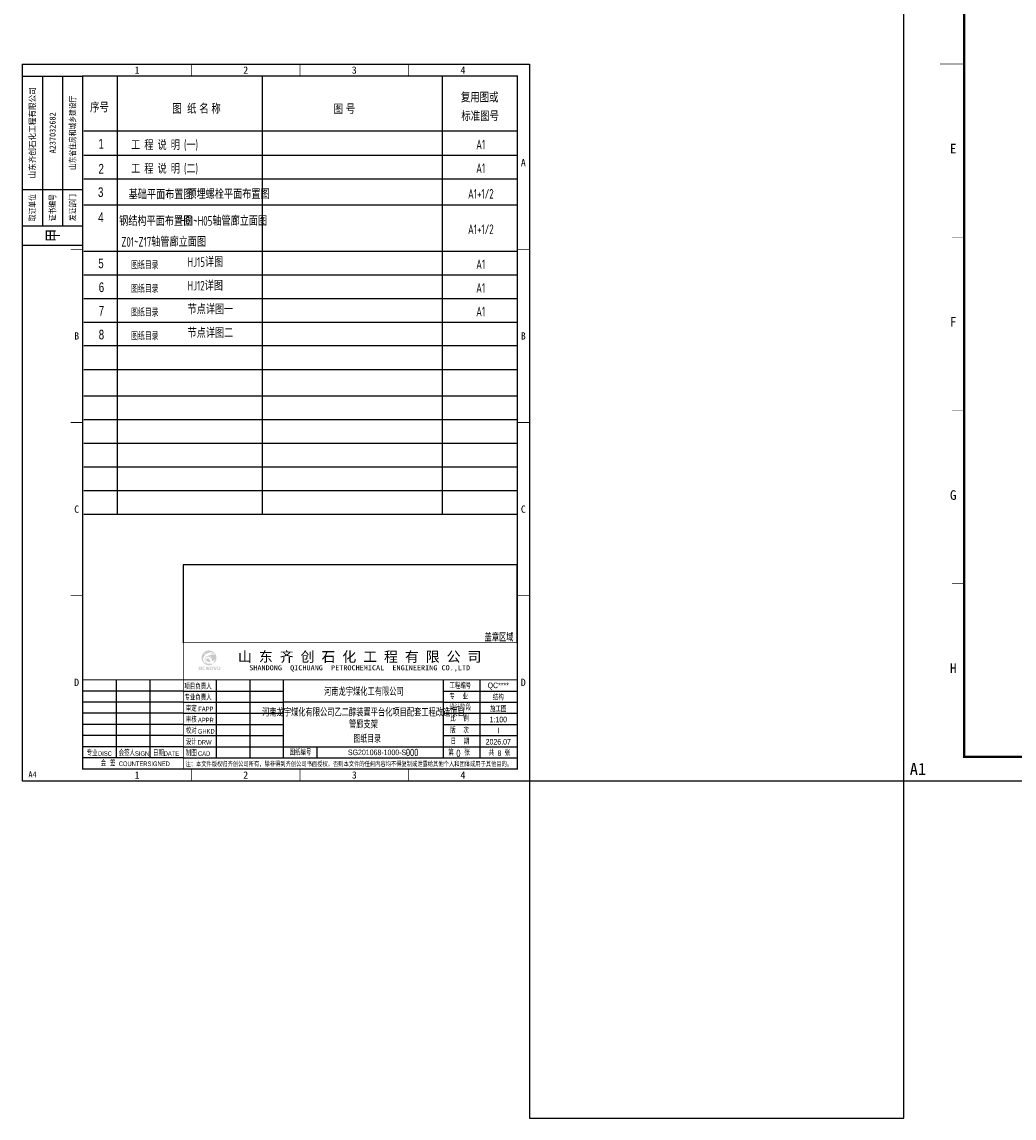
# Model space of a CAD drawing. Extents: x -294221 to 474257, y -25219 to 114942.
# Tile 1 of 70: x -294221 to -253127, y -25219 to 20186. Entities that reach past the tile are written whole.
import ezdxf
from ezdxf.enums import TextEntityAlignment as Align

# ---------------------------------------------------------------- set-up
doc = ezdxf.new("R2010")
doc.units = 0
doc.header["$LTSCALE"] = 1000
for name, color, linetype in [('1-ZHMH-图名', 7, 'Continuous'), ('AXIS_TEXT', 7, 'Continuous'), ('BORDER', 7, 'Continuous'), ('NJPEC-图框层', 7, 'Continuous'), ('PUB_TEXT', 7, 'Continuous'), ('PUB_TITLE', 4, 'Continuous'), ('text', 7, 'Continuous'), ('梁', 4, 'Continuous')]:
    doc.layers.add(name, color=color, linetype=linetype)
doc.styles.add('QC_宋体', font='txt')
doc.styles.add('QY', font='qy_eng.shx', dxfattribs={"width": 0.75, "bigfont": 'qy_chn.shx'})
doc.styles.add('TSSD_Norm', font='tssdeng.shx', dxfattribs={"bigfont": 'hztxt.shx'})
doc.styles.add('宋体', font='txt')

# ---------------------------------------------------------------- blocks, each defined once
blk = doc.blocks.new('FH19.资质证书')
for p, q in [((-25, 0), (0, 0)), ((-16.67, 0), (-16.67, -62)), ((-8.33, 0), (-8.33, -62)), ((-25, -47), (0, -47)), ((-25, -62), (0, -62)), ((-25, -70), (0, -70))]:
    blk.add_line(p, q)
for p in [(-16.67, -62), (-8.33, -62)]:
    blk.add_point(p)
at = {"style": '宋体', "width": 0.8}
for s, height, p in [('取证单位', 2.5, (-20.83, -54.5)), ('证书编号', 2.5, (-12.5, -54.5)), ('发证部门', 2.5, (-4.17, -54.5)), ('甲', 5, (-12.5, -66))]:
    blk.add_text(s, height=height, rotation=90, dxfattribs=at).set_placement(p, align=Align.MIDDLE_CENTER)
at = {"style": '宋体'}
for tag, width, p in [('公司名称', 0.9, (-20.83, -23.5)), ('发证部门', 0.8, (-4.17, -23.5))]:
    blk.add_attdef(tag, text='', height=2.5, rotation=90, dxfattribs=dict(at, width=width)).set_placement(p, align=Align.MIDDLE_CENTER)
blk.add_attdef('证书编号', text='', height=2.5, rotation=90, dxfattribs=at).set_placement((-12.5, -23.5), align=Align.MIDDLE_CENTER)
blk = doc.blocks.new('QC201-A4-竖')
for points, const_width in [([(0, 0), (210, 0), (210, 297), (0, 297)], 0.35), ([(25, 5), (205, 5), (205, 292), (25, 292)], 0.5)]:
    blk.add_lwpolyline(points, close=True, dxfattribs=dict(const_width=const_width))
for points, const_width in [([(70, 297), (70, 292)], 0.2), ([(115, 292), (115, 297)], 0.35), ([(160, 297), (160, 292)], 0.2), ([(20, 220.25), (25, 220.25)], 0.2), ([(205, 220.25), (210, 220.25)], 0.2), ([(25, 148.5), (20, 148.5)], 0.35), ([(20, 148.5), (25, 148.5)], 0.2), ([(25, 148.5), (20, 148.5)], 0.2), ([(25, 148.5), (20, 148.5)], 0.2), ([(25, 148.5), (20, 148.5)], 0.2), ([(25, 148.5), (20, 148.5)], 0.2), ([(25, 148.5), (20, 148.5)], 0.2), ([(25, 148.5), (20, 148.5)], 0.2), ([(205, 148.5), (210, 148.5)], 0.35), ([(210, 148.5), (205, 148.5)], 0.2), ([(205, 148.5), (210, 148.5)], 0.2), ([(205, 148.5), (210, 148.5)], 0.2), ([(205, 148.5), (210, 148.5)], 0.2), ([(205, 148.5), (210, 148.5)], 0.2), ([(205, 148.5), (210, 148.5)], 0.2), ([(205, 148.5), (210, 148.5)], 0.2), ([(25, 76.75), (20, 76.75)], 0.2), ([(205, 76.75), (210, 76.75)], 0.2), ([(70, 0), (70, 5)], 0.2), ([(115, 5), (115, 0)], 0.35), ([(160, 0), (160, 5)], 0.2)]:
    blk.add_lwpolyline(points, dxfattribs=dict(const_width=const_width))
blk.add_blockref('FH19.资质证书', (25, 292)).add_auto_attribs({'公司名称': '山东齐创石化工程有限公司', '证书编号': 'A237032682', '发证部门': '山东省住房和城乡建设厅'})
at = {"style": 'QC_宋体'}
for s, p in [('1', (47.5, 294.5)), ('2', (92.5, 294.5)), ('3', (137.5, 294.5)), ('4', (182.5, 294.5)), ('A', (207.5, 256.125)), ('B', (22.5, 184.375)), ('B', (207.5, 184.375)), ('C', (22.5, 112.625)), ('C', (207.5, 112.625)), ('D', (22.5, 40.875)), ('D', (207.5, 40.875)), ('1', (47.5, 2.5)), ('2', (92.5, 2.5)), ('3', (137.5, 2.5)), ('4', (182.5, 2.5))]:
    blk.add_text(s, height=3, dxfattribs=at).set_placement(p, align=Align.MIDDLE_CENTER)
at = {"layer": 'Defpoints', "color": 6, "style": 'QC_宋体'}
blk.add_text('A4', height=2.5, dxfattribs=at).set_placement((2.5, 1.5))
blk = doc.blocks.new('会签栏')
at = {"layer": 'NJPEC-图框层'}
for p, q in [((631055, 1257550), (631055, 1261750)), ((632855, 1261750), (632855, 1257550)), ((634655, 1261150), (629255, 1261150)), ((634655, 1260550), (629255, 1260550)), ((634655, 1259950), (629255, 1259950)), ((634655, 1259350), (629255, 1259350)), ((634655, 1258750), (629255, 1258750)), ((634655, 1258150), (629255, 1258150)), ((634655, 1257550), (629255, 1257550))]:
    blk.add_line(p, q, dxfattribs=at)
at = {"style": 'QY', "width": 0.75}
for s, height, p in [('专业', 300, (629746, 1257656)), ('DISC', 250, (630440, 1257656)), ('会签人', 300, (631616, 1257656)), ('SIGN', 250, (632440, 1257656)), ('日期', 300, (633326, 1257656)), ('DATE', 250, (634020, 1257656)), ('会  签', 300, (630606, 1257103)), ('COUNTERSIGNED', 250, (632558, 1257103))]:
    blk.add_text(s, height=height, dxfattribs=at).set_placement(p, align=Align.CENTER)
blk = doc.blocks.new('签字栏')
at = {"layer": 'AXIS_TEXT', "color": 0}
for p, q in [((646531, 1250392), (646531, 1254592)), ((648331, 1250392), (648331, 1254592)), ((650131, 1250392), (650131, 1254592)), ((644731, 1253992), (650131, 1253992)), ((644731, 1253392), (650131, 1253392)), ((644731, 1252792), (650131, 1252792)), ((644731, 1252192), (650131, 1252192)), ((644731, 1251592), (650131, 1251592)), ((644731, 1250992), (650131, 1250992))]:
    blk.add_line(p, q, dxfattribs=at)
at = {"style": 'QY', "width": 0.75}
for s, height, p in [('审定', 300, (645165, 1252898)), ('FAPP', 250, (645950, 1252898)), ('审核', 300, (645165, 1252298)), ('APPR', 250, (645950, 1252298)), ('校对', 300, (645165, 1251698)), ('GHKD', 250, (645975, 1251698)), ('设计', 300, (645165, 1251098)), ('DRW', 250, (645884, 1251098)), ('制图', 300, (645165, 1250498)), ('CAD', 250, (645859, 1250498))]:
    blk.add_text(s, height=height, dxfattribs=at).set_placement(p, align=Align.CENTER)
at = {"layer": 'NJPEC-图框层', "style": 'QY', "width": 0.75}
for s, p in [('项目负责人', (644801, 1254086)), ('专业负责人', (644801, 1253491))]:
    blk.add_text(s, height=300, dxfattribs=at).set_placement(p)
blk = doc.blocks.new('信息栏')
at = {"layer": 'NJPEC-图框层'}
for p, q in [((660731, 1250392), (660731, 1254592)), ((658731, 1253992), (662731, 1253992)), ((658731, 1253392), (662731, 1253392)), ((658731, 1252792), (662731, 1252792)), ((658731, 1252192), (662731, 1252192)), ((658731, 1251592), (662731, 1251592)), ((651931, 1250992), (651931, 1250392))]:
    blk.add_line(p, q, dxfattribs=at)
blk.add_lwpolyline([(658731, 1254592), (658731, 1250392)], dxfattribs=at)
at = {"style": 'QY', "width": 0.75}
for s, p in [('施工图', (661707, 1253057)), ('Ⅰ', (661707, 1251857))]:
    blk.add_text(s, height=300, dxfattribs=at).set_placement(p, align=Align.MIDDLE)
at = {"layer": 'NJPEC-图框层', "style": 'QY', "width": 0.8}
for s, p in [('第     张', (659592, 1250520)), ('共     张', (661763, 1250507))]:
    blk.add_text(s, height=300, dxfattribs=at).set_placement(p, align=Align.CENTER)
at = {"layer": 'NJPEC-图框层', "char_height": 300, "width": 1800, "attachment_point": 4, "style": 'QY'}
for s, insert in [('工程编号', (659072, 1254266)), ('专    业', (659072, 1253692)), ('设计阶段', (659072, 1253092)), ('比    例', (659116, 1252502)), ('版    次', (659116, 1251865)), ('日    期', (659139, 1251265)), ('图纸编号', (650461, 1250678))]:
    blk.add_mtext(s, dxfattribs=dict(at, insert=insert))
blk = doc.blocks.new('修改栏')
at = {"const_width": 40}
blk.add_lwpolyline([(644731, 1256092), (662731, 1256092)], dxfattribs=at)
at = {"layer": '梁', "color": 6}
blk.add_lwpolyline([(662731, 1256092), (662731, 1260292), (644731, 1260292), (644731, 1256092)], dxfattribs=at)
at = {"color": 6, "style": 'QY', "width": 0.75}
blk.add_text('盖章区域', height=400, dxfattribs=at).set_placement((661746, 1256422), align=Align.MIDDLE)
blk = doc.blocks.new('图框')
at = {"layer": 'NJPEC-图框层'}
h = blk.add_hatch(color=152, dxfattribs=at)
h.dxf.hatch_style = 1
edge = h.paths.add_edge_path()
edge.add_spline(control_points=[(713336, 1255456), (713332, 1255457), (713322, 1255460), (713304, 1255466), (713282, 1255476), (713257, 1255490), (713232, 1255508), (713207, 1255532), (713184, 1255559), (713166, 1255594), (713154, 1255626), (713147, 1255662), (713143, 1255697), (713145, 1255736), (713150, 1255769), (713160, 1255800), (713174, 1255832), (713191, 1255861), (713210, 1255884), (713229, 1255905), (713247, 1255922), (713266, 1255937), (713283, 1255949), (713294, 1255955), (713299, 1255958)], knot_values=[0, 0, 0, 0, 0.148671, 0.387041, 0.707288, 1.057418, 1.457549, 1.851858, 2.336567, 2.813419, 3.292614, 3.615986, 4.181811, 4.637275, 5.049596, 5.448979, 5.857795, 6.346394, 6.708376, 6.985242, 7.378215, 7.656509, 7.899427, 8.128498, 8.128498, 8.128498, 8.128498], degree=3, periodic=0)
edge.add_spline(control_points=[(713299, 1255958), (713293, 1255959), (713281, 1255959), (713263, 1255961), (713244, 1255965), (713225, 1255971), (713207, 1255979), (713193, 1255990), (713183, 1256002), (713178, 1256011), (713177, 1256017), (713176, 1256019)], knot_values=[0, 0, 0, 0, 0.232304, 0.445127, 0.671111, 0.962412, 1.17351, 1.431428, 1.618611, 1.749517, 1.829891, 1.829891, 1.829891, 1.829891], degree=3, periodic=0)
edge.add_spline(control_points=[(713176, 1256019), (713183, 1256015), (713195, 1256007), (713217, 1256001), (713241, 1255997), (713272, 1255995), (713315, 1256001), (713367, 1256015), (713428, 1256041), (713488, 1256068), (713540, 1256087), (713577, 1256095), (713602, 1256095), (713622, 1256089), (713633, 1256078), (713639, 1256064), (713637, 1256046), (713625, 1256031), (713606, 1256023), (713589, 1256018), (713575, 1256015), (713567, 1256015), (713563, 1256019), (713567, 1256028), (713573, 1256035), (713579, 1256044), (713583, 1256051), (713584, 1256055), (713583, 1256059), (713580, 1256061), (713574, 1256062), (713566, 1256061), (713558, 1256055), (713550, 1256046), (713544, 1256036), (713543, 1256025), (713544, 1256015), (713549, 1256008), (713556, 1256003), (713566, 1256000), (713581, 1256001), (713605, 1256002), (713635, 1256009), (713668, 1256018), (713702, 1256029), (713729, 1256041), (713745, 1256050), (713751, 1256053)], knot_values=[0, 0, 0, 0, 0.275863, 0.558778, 0.843428, 1.198015, 1.696558, 2.455123, 3.231292, 4.17664, 4.919709, 5.289347, 5.587055, 5.850753, 6.047231, 6.180953, 6.411265, 6.664844, 6.892465, 7.165311, 7.332684, 7.410273, 7.446364, 7.52878, 7.703034, 7.844682, 7.924434, 7.97668, 8.011937, 8.061747, 8.130588, 8.215883, 8.354394, 8.478782, 8.682102, 8.787985, 8.896275, 9.024688, 9.114193, 9.219361, 9.384327, 9.698484, 10.112351, 10.554749, 10.970697, 11.441848, 11.671505, 11.671505, 11.671505, 11.671505], degree=3, periodic=0)
edge.add_arc((713460, 1255779), 400, 43.38004, 180)
edge.add_arc((713460, 1255779), 400, 180, 300.00543)
edge.add_spline(control_points=[(713660, 1255432), (713657, 1255433), (713648, 1255437), (713630, 1255447), (713612, 1255461), (713600, 1255472), (713596, 1255475)], knot_values=[0, 0, 0, 0, 0.117121, 0.378696, 0.769839, 0.969146, 0.969146, 0.969146, 0.969146], degree=3, periodic=0)
edge.add_spline(control_points=[(713596, 1255475), (713588, 1255473), (713568, 1255467), (713533, 1255462), (713493, 1255458), (713452, 1255458), (713414, 1255460), (713378, 1255467), (713347, 1255482), (713314, 1255505), (713289, 1255534), (713269, 1255566), (713261, 1255593), (713257, 1255613), (713255, 1255629), (713255, 1255647), (713256, 1255666), (713260, 1255686), (713265, 1255708), (713274, 1255731), (713285, 1255750), (713297, 1255771), (713315, 1255790), (713338, 1255807), (713361, 1255822), (713384, 1255831), (713407, 1255837), (713426, 1255838), (713452, 1255835), (713487, 1255824), (713528, 1255793), (713570, 1255744), (713608, 1255675), (713630, 1255622), (713641, 1255594)], knot_values=[0, 0, 0, 0, 0.331124, 0.779939, 1.317706, 1.847046, 2.306295, 2.729392, 3.217777, 3.614671, 4.196887, 4.663931, 5.019811, 5.218518, 5.436862, 5.643188, 5.867538, 6.15981, 6.408866, 6.730664, 7.070674, 7.222231, 7.625898, 8.046238, 8.283822, 8.656954, 8.971884, 9.154486, 9.394825, 9.945136, 10.489736, 11.29841, 12.343812, 13.448432, 13.448432, 13.448432, 13.448432], degree=3, periodic=0)
edge.add_spline(control_points=[(713641, 1255594), (713649, 1255598), (713667, 1255606), (713697, 1255620), (713728, 1255642), (713755, 1255669), (713776, 1255697), (713789, 1255722), (713795, 1255738), (713797, 1255745)], knot_values=[0, 0, 0, 0, 0.353268, 0.727498, 1.240071, 1.77028, 2.15534, 2.544899, 2.812928, 2.812928, 2.812928, 2.812928], degree=3, periodic=0)
edge.add_spline(control_points=[(713797, 1255745), (713797, 1255742), (713796, 1255734), (713795, 1255718), (713790, 1255697), (713785, 1255667), (713772, 1255628), (713751, 1255585), (713726, 1255549), (713706, 1255526), (713695, 1255517), (713691, 1255514)], knot_values=[0, 0, 0, 0, 0.12049, 0.296651, 0.587458, 0.932367, 1.426389, 2.128798, 2.724602, 3.085973, 3.260756, 3.260756, 3.260756, 3.260756], degree=3, periodic=0)
edge.add_spline(control_points=[(713691, 1255514), (713698, 1255506), (713709, 1255494), (713722, 1255484), (713726, 1255480)], knot_values=[0, 0, 0, 0, 0.375868, 0.607847, 0.607847, 0.607847, 0.607847], degree=3, periodic=0)
edge.add_arc((713460, 1255779), 400, 311.72988, 360)
edge.add_arc((713460, 1255779), 400, 0, 38.19985)
edge.add_spline(control_points=[(713774, 1256026), (713773, 1256025), (713770, 1256022), (713762, 1256018), (713747, 1256012), (713722, 1256002), (713688, 1255992), (713650, 1255983), (713616, 1255977), (713590, 1255975), (713572, 1255974), (713562, 1255972), (713556, 1255969), (713556, 1255966), (713557, 1255965), (713561, 1255963), (713568, 1255961), (713581, 1255960), (713595, 1255959), (713610, 1255960), (713632, 1255964), (713670, 1255972), (713716, 1255985), (713749, 1255994), (713764, 1255999)], knot_values=[0, 0, 0, 0, 0.053208, 0.159125, 0.349072, 0.652832, 1.174017, 1.666617, 2.136561, 2.433582, 2.656379, 2.800822, 2.851753, 2.865207, 2.882987, 2.929462, 3.028596, 3.159224, 3.414495, 3.526937, 3.733164, 4.268442, 4.947966, 5.549375, 5.549375, 5.549375, 5.549375], degree=3, periodic=0)
edge.add_spline(control_points=[(713764, 1255999), (713765, 1255998), (713768, 1255996), (713772, 1255991), (713772, 1255982), (713767, 1255969), (713757, 1255957), (713742, 1255945), (713723, 1255936), (713701, 1255930), (713685, 1255929), (713679, 1255928)], knot_values=[0, 0, 0, 0, 0.043264, 0.120508, 0.21598, 0.374603, 0.612363, 0.813698, 1.083588, 1.406129, 1.661303, 1.661303, 1.661303, 1.661303], degree=3, periodic=0)
edge.add_spline(control_points=[(713679, 1255928), (713681, 1255929), (713686, 1255932), (713694, 1255938), (713700, 1255943), (713701, 1255950), (713696, 1255950), (713691, 1255951), (713680, 1255951), (713654, 1255949), (713606, 1255945), (713551, 1255935), (713489, 1255918), (713432, 1255900), (713379, 1255876), (713342, 1255851), (713315, 1255830), (713292, 1255807), (713274, 1255783), (713260, 1255759), (713246, 1255729), (713237, 1255699), (713232, 1255665), (713231, 1255634), (713234, 1255602), (713241, 1255572), (713252, 1255544), (713268, 1255517), (713285, 1255497), (713303, 1255479), (713320, 1255466), (713331, 1255459), (713336, 1255456)], knot_values=[0, 0, 0, 0, 0.09476, 0.229885, 0.358769, 0.396739, 0.451667, 0.505398, 0.588924, 0.863894, 1.484135, 2.413352, 2.950627, 3.881745, 4.660795, 5.110916, 5.572524, 5.949122, 6.311877, 6.700681, 6.999839, 7.543065, 7.853918, 8.298535, 8.706756, 9.035561, 9.474198, 9.820452, 10.196203, 10.461837, 10.788817, 10.975614, 10.975614, 10.975614, 10.975614], degree=3, periodic=0)
edge = h.paths.add_edge_path(flags=16)
edge.add_spline(control_points=[(713410, 1255855), (713416, 1255856), (713427, 1255860), (713447, 1255865), (713471, 1255867), (713498, 1255865), (713529, 1255855), (713556, 1255834), (713578, 1255811), (713595, 1255782), (713609, 1255755), (713620, 1255721), (713628, 1255693), (713632, 1255669), (713634, 1255657), (713634, 1255654)], knot_values=[0, 0, 0, 0, 0.217098, 0.45546, 0.756361, 1.1177, 1.466416, 1.954125, 2.35846, 2.68133, 3.205739, 3.497502, 3.998988, 4.304628, 4.430393, 4.430393, 4.430393, 4.430393], degree=3, periodic=0)
edge.add_spline(control_points=[(713634, 1255654), (713632, 1255660), (713626, 1255674), (713616, 1255698), (713601, 1255726), (713586, 1255754), (713570, 1255777), (713552, 1255799), (713533, 1255817), (713511, 1255834), (713495, 1255843), (713475, 1255851), (713456, 1255857), (713437, 1255857), (713422, 1255857), (713414, 1255855), (713410, 1255855)], knot_values=[0, 0, 0, 0, 0.247715, 0.568965, 0.966639, 1.450508, 1.740372, 2.022658, 2.534465, 2.710049, 3.044629, 3.231754, 3.52439, 3.788101, 3.944147, 4.080651, 4.080651, 4.080651, 4.080651], degree=3, periodic=0)
edge = h.paths.add_edge_path(flags=17)
edge.add_spline(control_points=[(713541, 1255563), (713526, 1255560), (713494, 1255555), (713444, 1255555), (713395, 1255565), (713353, 1255585), (713329, 1255615), (713316, 1255649), (713314, 1255676), (713319, 1255703), (713329, 1255724), (713347, 1255742), (713365, 1255752), (713382, 1255754), (713400, 1255754), (713426, 1255746), (713462, 1255720), (713495, 1255674), (713519, 1255625), (713532, 1255588), (713539, 1255569), (713541, 1255563)], knot_values=[0, 0, 0, 0, 0.561484, 1.214764, 1.885581, 2.393631, 2.959197, 3.259694, 3.74698, 3.952014, 4.302998, 4.593853, 4.881604, 5.06523, 5.221101, 5.542541, 6.061676, 6.875848, 7.612345, 8.105693, 8.357623, 8.357623, 8.357623, 8.357623], degree=3, periodic=0)
h = blk.add_hatch(color=7, dxfattribs=at)
h.dxf.hatch_style = 1
h.paths.add_polyline_path([(713076, 1255274, 0.414214), (713049, 1255302), (712935, 1255302, 0.414214), (712908, 1255274), (712908, 1255157, 0.414214), (712935, 1255129), (713049, 1255129, 0.259363), (713072, 1255142), (713092, 1255129), (713092, 1255158), (713076, 1255168)])
h.paths.add_polyline_path([(713027, 1255200), (712996, 1255220), (712996, 1255191), (713027, 1255171), (713027, 1255154), (712958, 1255154), (712958, 1255276), (713027, 1255276)], flags=16)
h.paths.add_polyline_path([(713164, 1255276), (713260, 1255276), (713260, 1255302), (713141, 1255302, 0.414214), (713114, 1255274), (713114, 1255157, 0.414214), (713141, 1255129), (713261, 1255129), (713261, 1255154), (713164, 1255154)])
h.paths.add_polyline_path([(713341, 1255280), (713376, 1255129), (713470, 1255129), (713470, 1255302), (713420, 1255302), (713420, 1255148), (713385, 1255302), (713291, 1255302), (713291, 1255129), (713341, 1255129)])
h.paths.add_polyline_path([(713665, 1255274, 0.414214), (713638, 1255302), (713524, 1255302, 0.414214), (713497, 1255274), (713497, 1255157, 0.414214), (713524, 1255129), (713638, 1255129, 0.414214), (713665, 1255157)])
h.paths.add_polyline_path([(713548, 1255276), (713615, 1255276), (713615, 1255154), (713548, 1255154)], flags=16)
h.paths.add_polyline_path([(713741, 1255302), (713687, 1255302), (713743, 1255129), (713827, 1255129), (713883, 1255302), (713829, 1255302), (713785, 1255155)])
h.paths.add_polyline_path([(714072, 1255274, 0.414214), (714045, 1255302), (713932, 1255302, 0.414214), (713905, 1255274), (713905, 1255157, 0.414214), (713932, 1255129), (714045, 1255129, 0.414214), (714072, 1255157)])
h.paths.add_polyline_path([(713955, 1255277), (714023, 1255277), (714023, 1255154), (713955, 1255154)], flags=16)
at = {"layer": 'NJPEC-图框层', "color": 0}
for p, q in [((726071, 1253392), (717472, 1253392)), ((717472, 1250992), (730072, 1250992))]:
    blk.add_line(p, q, dxfattribs=at)
at = {"layer": 'NJPEC-图框层', "const_width": 40}
for points in [[(712072, 1256592), (712072, 1249792)], [(730072, 1256592), (730072, 1249792)], [(730072, 1249792), (706672, 1249792), (706672, 1254592), (712072, 1254592)], [(712072, 1254592), (730072, 1254592)]]:
    blk.add_lwpolyline(points, dxfattribs=at)
at = {"layer": 'NJPEC-图框层'}
blk.add_lwpolyline([(712072, 1250392), (730072, 1250392)], dxfattribs=at)
for name, p in [('修改栏', (67341, 500)), ('会签栏', (77417, -7158)), ('签字栏', (67341, 0)), ('信息栏', (67341, 0))]:
    blk.add_blockref(name, p, dxfattribs=at)
at = {"layer": 'NJPEC-图框层', "style": '宋体'}
blk.add_text('山 东 齐 创 石 化 工 程 有 限 公 司', height=550, dxfattribs=at).set_placement((721580, 1255401), align=Align.BOTTOM_CENTER)
at = {"layer": 'NJPEC-图框层', "style": '宋体', "width": 1.2}
blk.add_text('SHANDONG  QICHUANG  PETROCHEMICAL  ENGINEERING CO.,LTD', height=270, dxfattribs=at).set_placement((721580, 1255027), align=Align.BOTTOM_CENTER)
at = {"layer": 'NJPEC-图框层', "style": 'QY', "width": 0.75}
for s, p in [('河南龙宇煤化工有限公司', (721807, 1253990)), ('河南龙宇煤化有限公司乙二醇装置平台化项目配套工程改造项目', (721783, 1252877)), ('管廊支架', (721783, 1252232))]:
    blk.add_text(s, height=400, dxfattribs=at).set_placement(p, align=Align.MIDDLE)
at = {"layer": 'NJPEC-图框层', "color": 6, "style": 'QY', "width": 0.75}
for s, p in [('QC****', (729048, 1254257)), ('结构', (729048, 1253690)), ('1:100', (729048, 1252457)), ('2026.07', (729048, 1251257)), ('SG201068-1000-S-', (722578, 1250686)), ('8', (729111, 1250647))]:
    blk.add_text(s, height=300, dxfattribs=at).set_placement(p, align=Align.MIDDLE)
at = {"layer": 'NJPEC-图框层', "style": '宋体', "width": 0.78}
blk.add_text('注：本文件版权归齐创公司所有，除非得到齐创公司书面授权，否则本文件的任何内容均不得复制或泄露给其他个人和团体或用于其他目的。', height=260, dxfattribs=at).set_placement((712192, 1249939))
blk = doc.blocks.new('A1E图框')
for points, const_width in [([(0, 0), (841, 0), (841, 594), (0, 594)], 0.5), ([(25, 10), (831, 10), (831, 584), (25, 584)], 1)]:
    blk.add_lwpolyline(points, close=True, dxfattribs=dict(const_width=const_width))
for points, const_width in [([(25, 297), (25, 307)], 0.2), ([(15, 297), (25, 297)], 0.35), ([(25, 225.25), (20, 225.25)], 0.2), ([(25, 153.5), (20, 153.5)], 0.2), ([(25, 81.75), (20, 81.75)], 0.2)]:
    blk.add_lwpolyline(points, dxfattribs=dict(const_width=const_width))
at = {"style": 'QC_宋体'}
for s, p in [('E', (20.5, 261.96)), ('F', (20.5, 190.21)), ('G', (20.5, 118.46)), ('H', (20.5, 46.71))]:
    blk.add_text(s, height=4, dxfattribs=at).set_placement(p, align=Align.MIDDLE_CENTER)
at = {"layer": 'Defpoints', "color": 6, "style": 'QC_宋体'}
blk.add_text('A1', height=5, dxfattribs=at).set_placement((2.5, 2.5))

msp = doc.modelspace()

# ---------------------------------------------------------------- linework, layer by layer
for p, q in [((-284275.425, 17942.009), (-284275.425, -208.73)), ((-276821.57, 17942.009), (-276821.57, -208.73)), ((-291661.72, 15681.41), (-273703.153, 15681.41)), ((-291661.72, 15681.41), (-273703.153, 15681.41)), ((-291661.72, 14664.158), (-273703.153, 14664.158)), ((-291661.72, 13684.158), (-273703.153, 13684.158)), ((-291661.72, 12615.706), (-273703.153, 12615.706)), ((-291661.72, 10686.174), (-273703.153, 10686.174)), ((-291661.72, 9706.174), (-273703.153, 9706.174)), ((-291661.72, 8726.174), (-273703.153, 8726.174)), ((-291661.72, 7746.174), (-273703.153, 7746.174)), ((-291661.72, 6789.128), (-273703.153, 6789.128)), ((-291661.72, 5786.174), (-273703.153, 5786.174)), ((-291661.72, 4691.27), (-273703.153, 4691.27)), ((-291661.72, 3711.27), (-273703.153, 3711.27)), ((-291661.72, 2731.27), (-273703.153, 2731.27)), ((-291661.72, 1751.27), (-273703.153, 1751.27)), ((-291661.72, 771.27), (-273703.153, 771.27)), ((-291661.72, -208.73), (-273703.153, -208.73))]:
    msp.add_line(p, q)
at = {"layer": '1-ZHMH-图名'}
msp.add_lwpolyline([(-257698.734, -11257.991), (-273203.153, -11257.991), (-273203.153, -25219.364), (-257698.734, -25219.364)], close=True, dxfattribs=at)
at = {"layer": 'BORDER'}
msp.add_lwpolyline([(-257698.734, -11257.991), (-257698.734, 48142.009), (-173598.734, 48142.009), (-173598.734, -11257.991)], close=True, dxfattribs=at)
at = {"layer": 'BORDER', "const_width": 50}
msp.add_lwpolyline([(-255198.734, -10257.991), (-255198.734, 47142.009), (-174598.734, 47142.009), (-174598.734, -10257.991)], close=True, dxfattribs=at)
at = {"layer": 'PUB_TEXT'}
msp.add_line((-290270.151, 17942.009), (-290270.151, -208.73), dxfattribs=at)
msp.add_line((-290270.151, 17942.009), (-290270.151, -208.73), dxfattribs=at)
at = {"layer": 'PUB_TITLE'}
msp.add_lwpolyline([(-294203.153, -11257.991), (-294203.153, 18442.009), (-273203.153, 18442.009), (-273203.153, -11257.991)], close=True, dxfattribs=at)

# ---------------------------------------------------------------- block references
at = {"xscale": 100, "yscale": 100, "zscale": 100}
for name, p in [('A1E图框', (-257698.734, -11257.991)), ('QC201-A4-竖', (-294203.153, -11257.991))]:
    msp.add_blockref(name, p, dxfattribs=at)
at = {"layer": 'NJPEC-图框层', "xscale": 0.7687574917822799, "yscale": 0.7687574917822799, "zscale": 0.7687574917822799}
msp.add_blockref('图框', (-834951.242, -971544.765), dxfattribs=at)

# ---------------------------------------------------------------- texts
at = {"style": 'QY', "width": 0.75}
for s, p in [('复用图或', (-276043.375, 16855.45)), ('序号', (-291397.722, 16442.088)), ('图  纸 名 称', (-287991.088, 16384.688)), ('图 号', (-281308.218, 16369.268)), ('标准图号', (-276022.228, 16079.486)), ('1', (-291049.864, 14937.437)), ('2', (-291049.989, 13902.761)), ('3', (-291070.228, 12935.351)), ('4', (-291060.388, 11894.886)), ('5', (-291058.842, 9983.862)), ('6', (-291039.509, 8995.647)), ('7', (-291039.509, 8015.647)), ('8', (-291039.509, 7035.647))]:
    msp.add_text(s, height=400, dxfattribs=at).set_placement(p)
at = {"layer": 'NJPEC-图框层', "color": 6, "style": 'QY', "width": 0.75}
for s, p in [('000', (-278058.185, -10225.735)), ('0', (-276141.469, -10262.859))]:
    msp.add_text(s, height=300, dxfattribs=at).set_placement(p, align=Align.CENTER)
at = {"layer": 'text', "style": 'TSSD_Norm', "width": 0.7}
for s, height, p in [('工 程 说 明 (一)', 400, (-289699.442, 14883.211, 20580276.321)), ('A1', 400, (-275406.039, 14903.98, 20580276.321)), ('工 程 说 明 (二)', 400, (-289699.442, 13903.211, 20580276.321)), ('A1', 400, (-275406.039, 13923.98, 20580276.321)), ('基础平面布置图', 400, (-289801.195, 12841.139, 20580276.321)), ('预埋螺栓平面布置图', 400, (-287362.927, 12854.443, 20580276.321)), ('A1+1/2', 400, (-275745.294, 12865.215, 20580276.321)), ('钢结构平面布置图', 400, (-290192.24, 11736.468, 20580276.321)), ('H01~H05轴管廊立面图', 400, (-287671.58, 11743.134, 20580276.321)), ('A1+1/2', 400, (-275745.294, 11397.58, 20580276.321)), ('Z01~Z17轴管廊立面图', 400, (-290104.454, 10875.2, 20580276.321)), ('HJ15详图', 400, (-287360.327, 10041.037, 20580276.321)), ('图纸目录', 300, (-289699.442, 9948.181, 20580276.321)), ('A1', 400, (-275406.039, 9945.997, 20580276.321)), ('图纸目录', 300, (-289699.442, 8968.181, 20580276.321)), ('HJ12详图', 400, (-287360.327, 9061.037, 20580276.321)), ('A1', 400, (-275406.039, 8965.997, 20580276.321)), ('图纸目录', 300, (-289699.442, 7988.181, 20580276.321)), ('节点详图一', 400, (-287360.327, 8081.037, 20580276.321)), ('A1', 400, (-275406.039, 7985.997, 20580276.321)), ('图纸目录', 300, (-289699.442, 7008.181, 20580276.321)), ('节点详图二', 400, (-287360.327, 7101.037, 20580276.321)), ('图纸目录', 300, (-280486.52, -9667.91, 20580276.321))]:
    msp.add_text(s, height=height, dxfattribs=at).set_placement(p)

doc.saveas('drawing.dxf')
